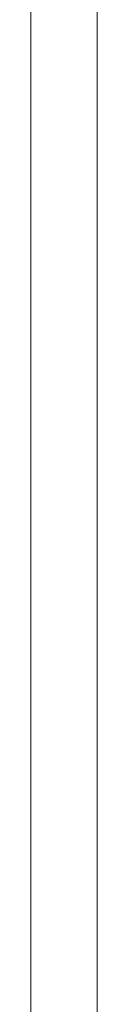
# Model space of a CAD drawing. Header units: millimetres. Extents: x 303.4 to 303.76, y 269.15 to 270.6.
# Tile 4 of 5: x 303.63545 to 303.64045, y 269.8648 to 269.93883. Entities that reach past the tile are written whole.
import ezdxf

# ---------------------------------------------------------------- set-up
doc = ezdxf.new("R2010")
doc.units = ezdxf.units.MM
doc.layers.add('SANINDUSA', color=3, linetype='Continuous')

msp = doc.modelspace()

# ---------------------------------------------------------------- linework, layer by layer
at = {"layer": 'SANINDUSA', "lineweight": 15}
for p, q in [((303.6354536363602, 269.4797072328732), (303.6354536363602, 270.5661390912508)), ((303.6404536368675, 269.4787636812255), (303.6404536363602, 270.5661390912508))]:
    msp.add_line(p, q, dxfattribs=at)

doc.saveas('drawing.dxf')
